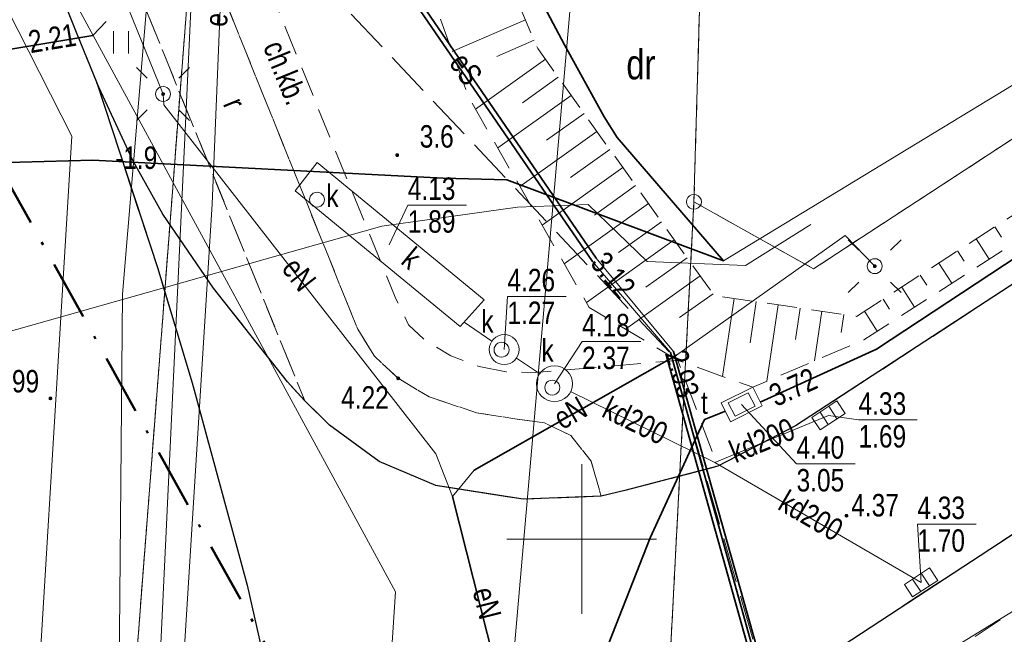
# Model space of a CAD drawing. Header units: metres. Extents: x 5450672 to 5451002, y 5973437 to 5973741.
# Tile 9 of 54: x 5450781 to 5450814, y 5973497 to 5973517. Entities that reach past the tile are written whole.
import ezdxf
from ezdxf.enums import TextEntityAlignment as Align

# ---------------------------------------------------------------- set-up
doc = ezdxf.new("R2010")
doc.units = ezdxf.units.M
for name, pattern in [('L_0_03', [1, 0.5, -0.5]), ('L_0_04', [1.5, 1, -0.5]), ('L_0_06', [2, 1.5, -0.5]), ('L_0_0E', [3.5, 2, -0.75, 0, -0.75])]:
    doc.linetypes.add(name, pattern=pattern)
for name, color, linetype, lineweight in [('GEPPGD', 7, 'CONTINUOUS', 18), ('GESDZI', 7, 'CONTINUOUS', 18), ('GESUZY', 96, 'CONTINUOUS', 18), ('GESUZY_O', 96, 'CONTINUOUS', 18), ('GSLKRW', 7, 'CONTINUOUS', 25), ('GSPWPN', 7, 'CONTINUOUS', 13), ('GSPWPN_O', 7, 'CONTINUOUS', 13), ('GSPWPS', 7, 'CONTINUOUS', 13), ('GSPWPS_O', 7, 'CONTINUOUS', 13), ('GSSKOA', 7, 'CONTINUOUS', 18), ('GSSKOD', 7, 'CONTINUOUS', 18), ('GSSKOD_O', 7, 'CONTINUOUS', 18), ('GSSROW', 7, 'CONTINUOUS', 18), ('GSSROW_O', 7, 'CONTINUOUS', 18), ('GSSUTR', 7, 'CONTINUOUS', 18), ('GSSZSN', 7, 'CONTINUOUS', 18), ('GULEPR', 1, 'CONTINUOUS', 18), ('GULEPR_O', 1, 'CONTINUOUS', 18), ('GULKPR', 36, 'CONTINUOUS', 18), ('GULKPR_O', 36, 'CONTINUOUS', 18), ('GULLOB', 7, 'CONTINUOUS', 35), ('GULSPR', 7, 'CONTINUOUS', 18), ('GULTPR', 30, 'CONTINUOUS', 18), ('GULWPR', 5, 'CONTINUOUS', 18), ('GUPELA', 7, 'CONTINUOUS', 18), ('GUPIWZ', 7, 'CONTINUOUS', 18), ('GUPIWZ_O', 7, 'CONTINUOUS', 18), ('GUPKKS', 36, 'CONTINUOUS', 18), ('GUPPRZ_O', 7, 'CONTINUOUS', 18), ('GUSIKP', 7, 'CONTINUOUS', 18), ('GUSKUT', 36, 'CONTINUOUS', 18), ('GUSKUT_O', 36, 'CONTINUOUS', 18), ('siatka', 7, 'CONTINUOUS', 18), ('zakres', 6, 'L_0_0E', 50)]:
    doc.layers.add(name, color=color, linetype=linetype, lineweight=lineweight)
doc.styles.add('Arial', font='Arial.ttf')

msp = doc.modelspace()

# ---------------------------------------------------------------- hatches: boundary and pattern name
at = {"layer": 'GSPWPN', "linetype": 'Continuous', "lineweight": 13, "true_color": 0x000000}
msp.add_hatch(color=18, dxfattribs=at).paths.add_polyline_path([(5450793.797, 5973512.842), (5450793.801, 5973512.853), (5450793.808, 5973512.862), (5450793.818, 5973512.869), (5450793.828, 5973512.873), (5450793.84, 5973512.875), (5450793.852, 5973512.873), (5450793.863, 5973512.869), (5450793.872, 5973512.862), (5450793.879, 5973512.853), (5450793.883, 5973512.842), (5450793.885, 5973512.83), (5450793.883, 5973512.818), (5450793.879, 5973512.808), (5450793.872, 5973512.798), (5450793.863, 5973512.791), (5450793.852, 5973512.787), (5450793.84, 5973512.785), (5450793.828, 5973512.787), (5450793.818, 5973512.791), (5450793.808, 5973512.798), (5450793.801, 5973512.808), (5450793.797, 5973512.818), (5450793.795, 5973512.83)])
at = {"layer": 'GSPWPS', "linetype": 'Continuous', "lineweight": 13, "true_color": 0x000000}
for points in [[(5450793.827, 5973505.382), (5450793.831, 5973505.393), (5450793.838, 5973505.402), (5450793.848, 5973505.409), (5450793.858, 5973505.413), (5450793.87, 5973505.415), (5450793.882, 5973505.413), (5450793.893, 5973505.409), (5450793.902, 5973505.402), (5450793.909, 5973505.393), (5450793.913, 5973505.382), (5450793.915, 5973505.37), (5450793.913, 5973505.358), (5450793.909, 5973505.348), (5450793.902, 5973505.338), (5450793.893, 5973505.331), (5450793.882, 5973505.327), (5450793.87, 5973505.325), (5450793.858, 5973505.327), (5450793.848, 5973505.331), (5450793.838, 5973505.338), (5450793.831, 5973505.348), (5450793.827, 5973505.358), (5450793.825, 5973505.37)], [(5450782.217, 5973504.712), (5450782.221, 5973504.723), (5450782.228, 5973504.732), (5450782.238, 5973504.739), (5450782.248, 5973504.743), (5450782.26, 5973504.745), (5450782.272, 5973504.743), (5450782.283, 5973504.739), (5450782.292, 5973504.732), (5450782.299, 5973504.723), (5450782.303, 5973504.712), (5450782.305, 5973504.7), (5450782.303, 5973504.688), (5450782.299, 5973504.678), (5450782.292, 5973504.668), (5450782.283, 5973504.661), (5450782.272, 5973504.657), (5450782.26, 5973504.655), (5450782.248, 5973504.657), (5450782.238, 5973504.661), (5450782.228, 5973504.668), (5450782.221, 5973504.678), (5450782.217, 5973504.688), (5450782.215, 5973504.7)], [(5450808.797, 5973500.792), (5450808.801, 5973500.803), (5450808.808, 5973500.812), (5450808.817, 5973500.819), (5450808.828, 5973500.823), (5450808.84, 5973500.825), (5450808.852, 5973500.823), (5450808.862, 5973500.819), (5450808.872, 5973500.812), (5450808.879, 5973500.803), (5450808.883, 5973500.792), (5450808.885, 5973500.78), (5450808.883, 5973500.768), (5450808.879, 5973500.758), (5450808.872, 5973500.748), (5450808.862, 5973500.741), (5450808.852, 5973500.737), (5450808.84, 5973500.735), (5450808.828, 5973500.737), (5450808.817, 5973500.741), (5450808.808, 5973500.748), (5450808.801, 5973500.758), (5450808.797, 5973500.768), (5450808.795, 5973500.78)]]:
    msp.add_hatch(color=18, dxfattribs=at).paths.add_polyline_path(points)
at = {"layer": 'GUPELA', "linetype": 'Continuous', "lineweight": 18, "true_color": 0x000000}
for points in [[(5450786.019, 5973514.915), (5450786.032, 5973514.913), (5450786.041, 5973514.91), (5450786.05, 5973514.903), (5450786.058, 5973514.894), (5450786.063, 5973514.883), (5450786.065, 5973514.871), (5450786.064, 5973514.862), (5450786.061, 5973514.851), (5450786.053, 5973514.84), (5450786.045, 5973514.832), (5450786.034, 5973514.827), (5450786.022, 5973514.825), (5450786.01, 5973514.826), (5450786, 5973514.83), (5450785.99, 5973514.836), (5450785.983, 5973514.844), (5450785.978, 5973514.854), (5450785.975, 5973514.864), (5450785.975, 5973514.876), (5450785.979, 5973514.888), (5450785.985, 5973514.899), (5450785.996, 5973514.908), (5450786.007, 5973514.913)], [(5450809.782, 5973509.163), (5450809.795, 5973509.161), (5450809.804, 5973509.158), (5450809.813, 5973509.151), (5450809.821, 5973509.142), (5450809.826, 5973509.131), (5450809.828, 5973509.119), (5450809.827, 5973509.11), (5450809.824, 5973509.099), (5450809.816, 5973509.088), (5450809.808, 5973509.08), (5450809.797, 5973509.075), (5450809.785, 5973509.073), (5450809.773, 5973509.074), (5450809.763, 5973509.078), (5450809.753, 5973509.084), (5450809.746, 5973509.092), (5450809.741, 5973509.102), (5450809.738, 5973509.112), (5450809.738, 5973509.124), (5450809.742, 5973509.136), (5450809.748, 5973509.147), (5450809.759, 5973509.156), (5450809.77, 5973509.161)]]:
    msp.add_hatch(color=18, dxfattribs=at).paths.add_polyline_path(points)

# ---------------------------------------------------------------- linework, layer by layer
at = {"layer": 'GEPPGD', "color": 7, "linetype": 'Continuous', "lineweight": 18, "flags": 128}
msp.add_lwpolyline([(5450803.745, 5973511.517), (5450803.822, 5973511.504), (5450803.892, 5973511.469), (5450803.947, 5973511.414), (5450803.983, 5973511.344), (5450803.995, 5973511.267), (5450803.983, 5973511.189), (5450803.947, 5973511.12), (5450803.892, 5973511.064), (5450803.822, 5973511.029), (5450803.745, 5973511.017), (5450803.668, 5973511.029), (5450803.598, 5973511.064), (5450803.543, 5973511.12), (5450803.507, 5973511.189), (5450803.495, 5973511.267), (5450803.507, 5973511.344), (5450803.543, 5973511.414), (5450803.598, 5973511.469), (5450803.668, 5973511.504)], close=True, dxfattribs=at)
at = {"layer": 'GESDZI', "color": 7, "linetype": 'Continuous', "lineweight": 18, "flags": 128}
for points in [[(5450934.22, 5973591.65), (5450807.74, 5973509.03), (5450803.745, 5973511.267), (5450804.595, 5973540.312), (5450804.932, 5973547.151), (5450806.002, 5973547.514), (5450814.016, 5973547.14), (5450815.894, 5973562.089), (5450807.878, 5973562.573), (5450805.731, 5973563.546), (5450807.476, 5973601.576), (5450808.863, 5973628.928)], [(5450792.985, 5973441.604), (5450801.807, 5973542.931)], [(5450801.807, 5973542.931), (5450792.985, 5973441.604)], [(5450803.745, 5973511.267), (5450804.595, 5973540.312)], [(5450784.119, 5973482.871), (5450787.802, 5973530.67)], [(5450787.802, 5973530.67), (5450784.119, 5973482.871)], [(5450802.26, 5973482.693), (5450803.745, 5973511.267)]]:
    msp.add_lwpolyline(points, dxfattribs=at)
msp.add_lwpolyline([(5450935.608, 5973598.484), (5450949.838, 5973577.857), (5450942.774, 5973579.328), (5450880.058, 5973538.352), (5450806.723, 5973490.442), (5450802.26, 5973482.693), (5450803.745, 5973511.267), (5450807.74, 5973509.03), (5450934.22, 5973591.65)], close=True, dxfattribs=at)
at = {"layer": 'GESUZY', "color": 96, "linetype": 'L_0_03', "lineweight": 18, "flags": 128}
for points in [[(5450804.595, 5973540.312), (5450804.932, 5973547.151), (5450806.002, 5973547.514), (5450814.016, 5973547.14), (5450814.418, 5973550.343), (5450891.608, 5973662.265), (5450935.608, 5973598.484), (5450934.22, 5973591.65), (5450807.74, 5973509.03), (5450803.745, 5973511.267)], [(5450942.774, 5973579.328), (5450880.058, 5973538.352), (5450806.723, 5973490.442), (5450802.26, 5973482.693), (5450803.745, 5973511.267), (5450807.74, 5973509.03), (5450934.22, 5973591.65), (5450935.608, 5973598.484), (5450949.838, 5973577.857)]]:
    msp.add_lwpolyline(points, close=True, dxfattribs=at)
for points in [[(5450803.745, 5973511.267), (5450804.595, 5973540.312)], [(5450787.802, 5973530.67), (5450784.119, 5973482.871)], [(5450784.119, 5973482.871), (5450787.802, 5973530.67)], [(5450802.26, 5973482.693), (5450803.745, 5973511.267)]]:
    msp.add_lwpolyline(points, dxfattribs=at)
at = {"layer": 'GSLKRW', "color": 7, "linetype": 'Continuous', "lineweight": 25, "flags": 128}
for points in [[(5450749.285, 5973569.826), (5450750.82, 5973568.14), (5450754.11, 5973564.39), (5450757.28, 5973560.57), (5450760.36, 5973556.58), (5450762.68, 5973553.36), (5450764.06, 5973551.26), (5450765.12, 5973549.59), (5450767.83, 5973545.79), (5450770.97, 5973541.16), (5450775.72, 5973533.31), (5450778.08, 5973528.7), (5450779.35, 5973526.09), (5450780.53, 5973523.32), (5450781.67, 5973520.58), (5450783.14, 5973516.88), (5450783.81, 5973515.24), (5450785.83, 5973509.07), (5450786.99, 5973505.22), (5450788.83, 5973498.46), (5450790.15, 5973492.59), (5450791.27, 5973486.7), (5450792.24, 5973480.77), (5450792.66, 5973477.32)], [(5450840.17, 5973525.36), (5450823.68, 5973514.58), (5450807.14, 5973503.78), (5450804.54, 5973502.43), (5450801.44, 5973501.62), (5450800.65, 5973501.43), (5450798.04, 5973501.33), (5450795.13, 5973501.79), (5450793.24, 5973502.59), (5450791.58, 5973503.81), (5450790.75, 5973504.62), (5450790.18, 5973505.25), (5450787.7, 5973508.38), (5450786.01, 5973510.85), (5450785.01, 5973512.65), (5450783.81, 5973515.24)], [(5450792.79, 5973475.42), (5450792.66, 5973477.32), (5450793.52, 5973479.94), (5450794.66, 5973482.74), (5450796.11, 5973485.35), (5450797.04, 5973486.71), (5450797.91, 5973487.79), (5450800.63, 5973490.63), (5450803.36, 5973492.88), (5450805.86, 5973494.57), (5450810.6, 5973497.68), (5450827.51, 5973508.75), (5450844.19, 5973519.65)]]:
    msp.add_lwpolyline(points, dxfattribs=at)
at = {"layer": 'GSPWPN', "color": 7, "linetype": 'Continuous', "lineweight": 13, "flags": 128}
msp.add_lwpolyline([(5450793.797, 5973512.842), (5450793.801, 5973512.853), (5450793.808, 5973512.862), (5450793.818, 5973512.869), (5450793.828, 5973512.873), (5450793.84, 5973512.875), (5450793.852, 5973512.873), (5450793.863, 5973512.869), (5450793.872, 5973512.862), (5450793.879, 5973512.853), (5450793.883, 5973512.842), (5450793.885, 5973512.83), (5450793.883, 5973512.818), (5450793.879, 5973512.808), (5450793.872, 5973512.798), (5450793.863, 5973512.791), (5450793.852, 5973512.787), (5450793.84, 5973512.785), (5450793.828, 5973512.787), (5450793.818, 5973512.791), (5450793.808, 5973512.798), (5450793.801, 5973512.808), (5450793.797, 5973512.818), (5450793.795, 5973512.83)], close=True, dxfattribs=at)
at = {"layer": 'GSPWPS', "color": 7, "linetype": 'Continuous', "lineweight": 13, "flags": 128}
for points in [[(5450793.827, 5973505.382), (5450793.831, 5973505.393), (5450793.838, 5973505.402), (5450793.848, 5973505.409), (5450793.858, 5973505.413), (5450793.87, 5973505.415), (5450793.882, 5973505.413), (5450793.893, 5973505.409), (5450793.902, 5973505.402), (5450793.909, 5973505.393), (5450793.913, 5973505.382), (5450793.915, 5973505.37), (5450793.913, 5973505.358), (5450793.909, 5973505.348), (5450793.902, 5973505.338), (5450793.893, 5973505.331), (5450793.882, 5973505.327), (5450793.87, 5973505.325), (5450793.858, 5973505.327), (5450793.848, 5973505.331), (5450793.838, 5973505.338), (5450793.831, 5973505.348), (5450793.827, 5973505.358), (5450793.825, 5973505.37)], [(5450782.217, 5973504.712), (5450782.221, 5973504.723), (5450782.228, 5973504.732), (5450782.238, 5973504.739), (5450782.248, 5973504.743), (5450782.26, 5973504.745), (5450782.272, 5973504.743), (5450782.283, 5973504.739), (5450782.292, 5973504.732), (5450782.299, 5973504.723), (5450782.303, 5973504.712), (5450782.305, 5973504.7), (5450782.303, 5973504.688), (5450782.299, 5973504.678), (5450782.292, 5973504.668), (5450782.283, 5973504.661), (5450782.272, 5973504.657), (5450782.26, 5973504.655), (5450782.248, 5973504.657), (5450782.238, 5973504.661), (5450782.228, 5973504.668), (5450782.221, 5973504.678), (5450782.217, 5973504.688), (5450782.215, 5973504.7)], [(5450808.797, 5973500.792), (5450808.801, 5973500.803), (5450808.808, 5973500.812), (5450808.817, 5973500.819), (5450808.828, 5973500.823), (5450808.84, 5973500.825), (5450808.852, 5973500.823), (5450808.862, 5973500.819), (5450808.872, 5973500.812), (5450808.879, 5973500.803), (5450808.883, 5973500.792), (5450808.885, 5973500.78), (5450808.883, 5973500.768), (5450808.879, 5973500.758), (5450808.872, 5973500.748), (5450808.862, 5973500.741), (5450808.852, 5973500.737), (5450808.84, 5973500.735), (5450808.828, 5973500.737), (5450808.817, 5973500.741), (5450808.808, 5973500.748), (5450808.801, 5973500.758), (5450808.797, 5973500.768), (5450808.795, 5973500.78)]]:
    msp.add_lwpolyline(points, close=True, dxfattribs=at)
at = {"layer": 'GSSKOA', "color": 7, "linetype": 'L_0_06', "lineweight": 18, "flags": 128}
msp.add_lwpolyline([(5450783.81, 5973515.24), (5450785.01, 5973512.65), (5450786.01, 5973510.85), (5450787.7, 5973508.38), (5450790.18, 5973505.25), (5450790.75, 5973504.62), (5450791.58, 5973503.81), (5450793.24, 5973502.59), (5450795.13, 5973501.79), (5450798.04, 5973501.33), (5450800.65, 5973501.43), (5450801.44, 5973501.62), (5450804.54, 5973502.43), (5450807.14, 5973503.78), (5450823.68, 5973514.58), (5450840.17, 5973525.36), (5450855.2, 5973535.22), (5450868.42, 5973543.83), (5450879.46, 5973551.02), (5450892.04, 5973559.22), (5450905.71, 5973568.14), (5450920.71, 5973577.94), (5450934.44, 5973586.91), (5450936.74, 5973588.44), (5450938.48, 5973585.79), (5450940.61, 5973582.54), (5450934.84, 5973578.87), (5450924.43, 5973572.05), (5450909.81, 5973562.51), (5450895.68, 5973553.28), (5450886.411, 5973547.209), (5450882.9, 5973544.91), (5450878.76, 5973542.23), (5450872.45, 5973538.1), (5450858.91, 5973529.22), (5450844.19, 5973519.65), (5450827.51, 5973508.75), (5450810.6, 5973497.68), (5450805.86, 5973494.57), (5450803.36, 5973492.88), (5450800.63, 5973490.63), (5450797.91, 5973487.79), (5450797.04, 5973486.71), (5450796.11, 5973485.35), (5450794.66, 5973482.74), (5450793.52, 5973479.94), (5450792.66, 5973477.32), (5450792.24, 5973480.77), (5450791.27, 5973486.7), (5450790.15, 5973492.59), (5450788.83, 5973498.46), (5450786.99, 5973505.22), (5450785.83, 5973509.07)], close=True, dxfattribs=at)
msp.add_lwpolyline([(5450749.285, 5973569.826), (5450750.82, 5973568.14), (5450754.11, 5973564.39), (5450757.28, 5973560.57), (5450760.36, 5973556.58), (5450762.68, 5973553.36), (5450764.06, 5973551.26), (5450765.12, 5973549.59), (5450767.83, 5973545.79), (5450770.97, 5973541.16), (5450775.72, 5973533.31), (5450778.08, 5973528.7), (5450779.35, 5973526.09), (5450780.53, 5973523.32), (5450781.67, 5973520.58), (5450783.14, 5973516.88), (5450783.81, 5973515.24), (5450785.83, 5973509.07), (5450786.99, 5973505.22), (5450788.83, 5973498.46), (5450790.15, 5973492.59), (5450791.27, 5973486.7), (5450792.24, 5973480.77), (5450792.66, 5973477.32), (5450792.79, 5973475.42), (5450792.87, 5973474.42)], dxfattribs=at)
at = {"layer": 'GSSKOD', "color": 7, "linetype": 'L_0_04', "lineweight": 18, "flags": 128}
for points in [[(5450795.55, 5973475.17), (5450795.52, 5973475.48), (5450795.45, 5973476.38), (5450795.5, 5973477.36), (5450795.85, 5973479.23), (5450796.27, 5973480.99), (5450796.68, 5973481.89), (5450797.02, 5973482.59), (5450797.98, 5973484.2), (5450801.12, 5973486.42), (5450802.09, 5973487.5), (5450802.79, 5973488.83), (5450803.15, 5973490.27), (5450803.01, 5973491.31), (5450802.598, 5973492.252), (5450803.36, 5973492.88), (5450805.86, 5973494.57), (5450810.6, 5973497.68), (5450827.51, 5973508.75), (5450844.19, 5973519.65), (5450858.91, 5973529.22), (5450872.45, 5973538.1), (5450878.76, 5973542.23)], [(5450878.76, 5973542.23), (5450879.96, 5973540.43), (5450876.563, 5973538.216), (5450873.73, 5973536.37), (5450867.03, 5973531.98), (5450863.629, 5973529.752), (5450859.87, 5973527.29), (5450845.35, 5973517.81), (5450828.63, 5973506.87), (5450815.56, 5973498.36), (5450811.74, 5973495.8), (5450806.29, 5973492.36), (5450805.5, 5973491.46), (5450804.87, 5973490.14), (5450804.38, 5973488.7), (5450803.79, 5973487.33), (5450801.87, 5973485.02), (5450800.9, 5973484.33), (5450799.126, 5973483.109), (5450798.67, 5973482.42), (5450797.78, 5973480.65), (5450797.11, 5973477.72), (5450797.01, 5973476.7)]]:
    msp.add_lwpolyline(points, dxfattribs=at)
msp.add_lwpolyline([(5450801.44, 5973501.62), (5450800.65, 5973501.43), (5450800.31, 5973502.6), (5450799.64, 5973503.46), (5450798.76, 5973503.88), (5450797.77, 5973504.02), (5450796.49, 5973504.22), (5450794.91, 5973504.75), (5450793.87, 5973505.37), (5450793.08, 5973506.11), (5450792.52, 5973507.01), (5450787.61, 5973519.19), (5450783.73, 5973528.91), (5450783.49, 5973529.92), (5450783.43, 5973531.34), (5450783.34, 5973532.86), (5450783.12, 5973534.32), (5450782.77, 5973535.83), (5450782.26, 5973537.37), (5450781.31, 5973539.21), (5450782.73, 5973540.74), (5450784.25, 5973542.04), (5450785.21, 5973540.13), (5450784.54, 5973539.5), (5450784.07, 5973538.97), (5450783.87, 5973538.3), (5450783.95, 5973537.34), (5450784.25, 5973536.34), (5450784.59, 5973534.88), (5450784.85, 5973533.4), (5450785, 5973531.86), (5450785.02, 5973530.43), (5450785.21, 5973529.38), (5450785.88, 5973527.51), (5450788.99, 5973519.82), (5450793.79, 5973508.03), (5450794.22, 5973507.16), (5450794.77, 5973506.63), (5450795.63, 5973506.12), (5450796.57, 5973505.77), (5450797.48, 5973505.59), (5450798.45, 5973505.56), (5450803.21, 5973505.97), (5450804.54, 5973502.43)], close=True, dxfattribs=at)
at = {"layer": 'GSSROW', "color": 7, "linetype": 'L_0_04', "lineweight": 18, "flags": 128}
msp.add_lwpolyline([(5450800.65, 5973501.43), (5450798.04, 5973501.33), (5450795.13, 5973501.79), (5450793.24, 5973502.59), (5450791.58, 5973503.81), (5450790.75, 5973504.62), (5450785.23, 5973518.23), (5450782.38, 5973525.26), (5450781.65, 5973527.13), (5450781.18, 5973528.56), (5450780.91, 5973530.04), (5450780.9, 5973531.55), (5450780.75, 5973533.06), (5450780.47, 5973534.55), (5450779.83, 5973536.65), (5450781.31, 5973539.21), (5450782.26, 5973537.37), (5450782.77, 5973535.83), (5450783.12, 5973534.32), (5450783.34, 5973532.86), (5450783.43, 5973531.34), (5450783.49, 5973529.92), (5450783.73, 5973528.91), (5450787.61, 5973519.19), (5450792.52, 5973507.01), (5450793.08, 5973506.11), (5450793.87, 5973505.37), (5450794.91, 5973504.75), (5450796.49, 5973504.22), (5450797.77, 5973504.02), (5450798.76, 5973503.88), (5450799.64, 5973503.46), (5450800.31, 5973502.6)], close=True, dxfattribs=at)
at = {"layer": 'GSSUTR', "color": 7, "linetype": 'L_0_04', "lineweight": 18, "flags": 128}
msp.add_lwpolyline([(5450790.75, 5973504.62), (5450790.18, 5973505.25), (5450787.7, 5973508.38), (5450786.01, 5973510.85), (5450785.01, 5973512.65), (5450783.81, 5973515.24), (5450783.14, 5973516.88), (5450781.67, 5973520.58), (5450780.53, 5973523.32), (5450779.35, 5973526.09), (5450778.76, 5973528.02), (5450778.49, 5973530.51), (5450778.64, 5973533.02), (5450779.03, 5973534.78), (5450779.83, 5973536.65), (5450780.47, 5973534.55), (5450780.75, 5973533.06), (5450780.9, 5973531.55), (5450780.91, 5973530.04), (5450781.18, 5973528.56), (5450781.65, 5973527.13), (5450782.38, 5973525.26), (5450785.23, 5973518.23)], close=True, dxfattribs=at)
at = {"layer": 'GSSUTR', "color": 7, "linetype": 'Continuous', "lineweight": 18, "flags": 128}
for points in [[(5450784.363, 5973516.975), (5450784.363, 5973516.225)], [(5450784.863, 5973516.225), (5450784.863, 5973516.975)]]:
    msp.add_lwpolyline(points, dxfattribs=at)
at = {"layer": 'GSSZSN', "color": 7, "linetype": 'L_0_04', "lineweight": 18, "flags": 128}
msp.add_lwpolyline([(5450850.48, 5973533.38), (5450833.7, 5973522.52), (5450820, 5973513.46), (5450809.42, 5973506.66), (5450805.71, 5973505.07), (5450803.21, 5973505.97), (5450800.25, 5973507.74), (5450796.21, 5973514.79), (5450792.98, 5973523.82), (5450792.42, 5973532.12), (5450793.13, 5973537.8), (5450795.53, 5973541.79), (5450802.83, 5973545.48), (5450806.81, 5973546.12), (5450803.15, 5973544.03), (5450796.48, 5973538.94), (5450795.24, 5973537.62), (5450795.02, 5973532.31), (5450795.31, 5973523.87), (5450798.53, 5973516.39), (5450804.42, 5973508.14), (5450809.17, 5973507.44), (5450819.56, 5973514.16), (5450833.31, 5973523.12), (5450849.99, 5973534.04), (5450869.786, 5973546.534)], close=True, dxfattribs=at)
at = {"layer": 'GSSZSN', "color": 7, "linetype": 'Continuous', "lineweight": 18, "flags": 128}
for points in [[(5450798.119, 5973517.345), (5450795.673, 5973516.292)], [(5450798.412, 5973516.665), (5450797.167, 5973516.129)], [(5450798.787, 5973516.031), (5450796.454, 5973514.365)], [(5450799.217, 5973515.428), (5450798.02, 5973514.573)], [(5450799.647, 5973514.825), (5450797.194, 5973513.073)], [(5450800.078, 5973514.222), (5450798.821, 5973513.324)], [(5450800.508, 5973513.619), (5450797.934, 5973511.781)], [(5450800.939, 5973513.016), (5450799.622, 5973512.076)], [(5450801.369, 5973512.413), (5450798.675, 5973510.489)], [(5450801.8, 5973511.81), (5450800.422, 5973510.827)], [(5450802.23, 5973511.207), (5450799.415, 5973509.197)], [(5450802.661, 5973510.604), (5450801.223, 5973509.578)], [(5450813.793, 5973510.43), (5450814.013, 5973510.091)], [(5450803.091, 5973510.001), (5450800.155, 5973507.905)], [(5450813.609, 5973509.352), (5450813.171, 5973510.028)], [(5450812.549, 5973509.626), (5450812.767, 5973509.289)], [(5450803.522, 5973509.398), (5450802.144, 5973508.415)], [(5450812.362, 5973508.551), (5450811.927, 5973509.223)], [(5450803.952, 5973508.795), (5450801.46, 5973507.016)], [(5450811.305, 5973508.821), (5450811.522, 5973508.486)], [(5450811.116, 5973507.75), (5450810.683, 5973508.419)], [(5450804.383, 5973508.192), (5450803.268, 5973507.397)], [(5450805.089, 5973508.041), (5450804.705, 5973505.432)], [(5450805.822, 5973507.933), (5450805.619, 5973506.555)], [(5450810.061, 5973508.016), (5450810.277, 5973507.683)], [(5450806.555, 5973507.825), (5450806.179, 5973505.271)], [(5450807.288, 5973507.717), (5450807.133, 5973506.665)], [(5450808.021, 5973507.609), (5450807.777, 5973505.956)], [(5450809.869, 5973506.949), (5450809.439, 5973507.614)], [(5450808.754, 5973507.501), (5450808.665, 5973506.9)]]:
    msp.add_lwpolyline(points, dxfattribs=at)
at = {"layer": 'GULEPR', "color": 1, "linetype": 'Continuous', "lineweight": 18, "flags": 128}
for points in [[(5450796.084, 5973613.559), (5450794.686, 5973596.112), (5450794.524, 5973593.687), (5450793.759, 5973583.932), (5450793.224, 5973579.855), (5450792.092, 5973572.48), (5450791.203, 5973560.751), (5450789.696, 5973549.984), (5450788.768, 5973537.514), (5450788.544, 5973535.166), (5450788.109, 5973533.213), (5450788.204, 5973531.636), (5450788.258, 5973525.845), (5450787.661, 5973511.192), (5450785.255, 5973472.718), (5450785.21, 5973471.106), (5450784.165, 5973458.521), (5450783.218, 5973437.91)], [(5450804.73, 5973509.3), (5450851.08, 5973537.49), (5450860.86, 5973544.22), (5450861.09, 5973544.97), (5450860.86, 5973549.2), (5450849.08, 5973569.56), (5450843.15, 5973580.51), (5450842.49, 5973580.51), (5450835.22, 5973576.55), (5450834.44, 5973576.57), (5450825.39, 5973592.18), (5450818.35, 5973603.46), (5450818.51, 5973604.27), (5450831.25, 5973611.46)], [(5450804.73, 5973509.3), (5450801.18, 5973513.42), (5450800.75, 5973514.11), (5450799.42, 5973516.51), (5450796.16, 5973522.67), (5450796.35, 5973527.81), (5450796.38, 5973531.8), (5450797.68, 5973538.79), (5450798.03, 5973539.08), (5450798.23, 5973539.77), (5450799.15, 5973542.66), (5450801.54, 5973555.82), (5450801.89, 5973556.24), (5450801.9, 5973556.94), (5450802.86, 5973560.09), (5450803.85, 5973564.11), (5450804.24, 5973568.59), (5450804.72, 5973573.79), (5450804.84, 5973579.43), (5450804.37, 5973586.75), (5450804.29, 5973589.86), (5450805.97, 5973601.15), (5450806.15, 5973601.8), (5450807.11, 5973606.04)], [(5450787.316, 5973532.025), (5450788.498, 5973526.88), (5450800.482, 5973509.384), (5450803.068, 5973506.266), (5450806.89, 5973492.654), (5450805.426, 5973489.372)], [(5450786.624, 5973531.591), (5450784.665, 5973508.177), (5450784.263, 5973462.846), (5450781.958, 5973437.955)], [(5450786.887, 5973531.878), (5450788.337, 5973526.801), (5450800.362, 5973509.279), (5450802.961, 5973506.235), (5450806.741, 5973492.639), (5450805.426, 5973489.372)], [(5450783.805, 5973451.408), (5450786.762, 5973513.638), (5450787.427, 5973527.972), (5450787.528, 5973530.57)], [(5450781.03, 5973523.9), (5450781.45, 5973523.8), (5450782.01, 5973523.1), (5450783.81, 5973520.33), (5450786.02, 5973514.87), (5450786.05, 5973514.51), (5450795.13, 5973502.85), (5450795.69, 5973501.42)], [(5450804.73, 5973509.3), (5450797.5, 5973512), (5450795.37, 5973512.06), (5450783.67, 5973512.66), (5450777.98, 5973512.5), (5450774.76, 5973511.74), (5450748.77, 5973502.71), (5450748.09, 5973502.62), (5450747.44, 5973502.63), (5450745.96, 5973502.93), (5450739.75, 5973505.89), (5450733.68, 5973509.91), (5450728.69, 5973513.96), (5450727.498, 5973514.94)], [(5450795.69, 5973501.42), (5450796.41, 5973502.3), (5450803.16, 5973506.14), (5450808.8, 5973510.14), (5450809.783, 5973509.118)], [(5450824.19, 5973503.59), (5450807.39, 5973493.29), (5450799.62, 5973488.57)], [(5450795.69, 5973501.42), (5450798.23, 5973491.34), (5450799.62, 5973488.57)]]:
    msp.add_lwpolyline(points, dxfattribs=at)
at = {"layer": 'GULEPR', "color": 1, "linetype": 'L_0_06', "lineweight": 18, "flags": 128}
msp.add_lwpolyline([(5450786.78, 5973532.47), (5450791.62, 5973518.27), (5450802.95, 5973506.22), (5450806.91, 5973492.52), (5450801.42, 5973483.49), (5450800.51, 5973469.56), (5450799.49, 5973451.43), (5450798.234, 5973437.374)], dxfattribs=at)
at = {"layer": 'GULKPR', "color": 36, "linetype": 'Continuous', "lineweight": 18, "flags": 128}
for points in [[(5450778.385, 5973438.083), (5450782.975, 5973513.461), (5450767.202, 5973544.527), (5450747.709, 5973561.966)], [(5450796.073, 5973507.248), (5450796.998, 5973506.613)], [(5450797.824, 5973506.049), (5450798.593, 5973505.527)], [(5450799.629, 5973504.925), (5450804.44, 5973502.56)], [(5450804.44, 5973502.56), (5450808.24, 5973504.13)], [(5450804.44, 5973502.56), (5450811.33, 5973498.55)]]:
    msp.add_lwpolyline(points, dxfattribs=at)
at = {"layer": 'GULLOB', "color": 7, "linetype": 'Continuous', "lineweight": 35, "flags": 128}
for points in [[(5450805.956, 5973504.578), (5450809.84, 5973506.34), (5450881.84, 5973553.83), (5450931.845, 5973586.509)], [(5450804.73, 5973509.3), (5450801.18, 5973513.42), (5450800.75, 5973514.11), (5450799.42, 5973516.51), (5450796.16, 5973522.67), (5450796.35, 5973527.81), (5450796.38, 5973531.8), (5450797.68, 5973538.79), (5450798.03, 5973539.08), (5450798.23, 5973539.77), (5450799.15, 5973542.66), (5450801.54, 5973555.82), (5450801.89, 5973556.24), (5450801.9, 5973556.94), (5450802.86, 5973560.09), (5450803.85, 5973564.11), (5450804.24, 5973568.59), (5450804.72, 5973573.79), (5450804.84, 5973579.43)], [(5450788.337, 5973526.801), (5450800.362, 5973509.279)], [(5450788.498, 5973526.88), (5450800.482, 5973509.384)], [(5450768.83, 5973515.06), (5450773.85, 5973515.19), (5450783.68, 5973516.82)], [(5450804.73, 5973509.3), (5450797.5, 5973512), (5450795.37, 5973512.06), (5450783.67, 5973512.66), (5450777.98, 5973512.5), (5450774.76, 5973511.74), (5450748.77, 5973502.71), (5450748.09, 5973502.62), (5450747.44, 5973502.63), (5450745.96, 5973502.93), (5450739.75, 5973505.89), (5450733.68, 5973509.91), (5450728.69, 5973513.96), (5450727.498, 5973514.94)], [(5450803.068, 5973506.266), (5450806.89, 5973492.654)], [(5450796.41, 5973502.3), (5450803.16, 5973506.14)], [(5450802.81, 5973506.19), (5450806.62, 5973492.59)], [(5450802.961, 5973506.235), (5450806.741, 5973492.639)], [(5450796.666, 5973482.444), (5450796.73, 5973483.05), (5450797.65, 5973488.14), (5450800.21, 5973494.76), (5450802.29, 5973500.04), (5450804.096, 5973503.989), (5450804.795, 5973504.275)], [(5450795.69, 5973501.42), (5450798.23, 5973491.34), (5450799.62, 5973488.57)]]:
    msp.add_lwpolyline(points, dxfattribs=at)
at = {"layer": 'GULSPR', "color": 7, "linetype": 'Continuous', "lineweight": 18, "flags": 128}
msp.add_lwpolyline([(5450783.218, 5973437.91), (5450784.165, 5973458.521), (5450785.21, 5973471.106), (5450785.255, 5973472.718), (5450787.661, 5973511.192), (5450788.258, 5973525.845), (5450788.204, 5973531.636), (5450788.109, 5973533.213), (5450788.544, 5973535.166), (5450788.768, 5973537.514), (5450789.696, 5973549.984), (5450791.203, 5973560.751), (5450792.092, 5973572.48), (5450793.224, 5973579.855), (5450793.759, 5973583.932), (5450794.524, 5973593.687), (5450794.686, 5973596.112), (5450796.084, 5973613.559)], dxfattribs=at)
at = {"layer": 'GULTPR', "color": 30, "linetype": 'Continuous', "lineweight": 18, "flags": 128}
msp.add_lwpolyline([(5450807.65, 5973510.51), (5450805.47, 5973509.14), (5450802.18, 5973509.27), (5450800.21, 5973511.18), (5450797.86, 5973511.09), (5450793.33, 5973510.46), (5450752.31, 5973498.85), (5450749.504, 5973498.752)], dxfattribs=at)
at = {"layer": 'GULWPR', "color": 5, "linetype": 'Continuous', "lineweight": 18, "flags": 128}
for points in [[(5450747.424, 5973560.546), (5450772.12, 5973538.11), (5450793.779, 5973498.24), (5450792.932, 5973485.341), (5450790.737, 5973437.642)], [(5450768.05, 5973514.91), (5450768.21, 5973514.97), (5450768.83, 5973515.06), (5450773.85, 5973515.19), (5450783.68, 5973516.82), (5450784.12, 5973517.29)]]:
    msp.add_lwpolyline(points, dxfattribs=at)
at = {"layer": 'GUPELA', "color": 7, "linetype": 'Continuous', "lineweight": 18, "flags": 128}
for points in [[(5450785.136, 5973515.754), (5450785.49, 5973515.4)], [(5450786.904, 5973515.754), (5450786.55, 5973515.4)], [(5450785.136, 5973513.986), (5450785.49, 5973514.34)], [(5450786.904, 5973513.986), (5450786.55, 5973514.34)], [(5450808.899, 5973510.002), (5450809.253, 5973509.648)], [(5450810.667, 5973510.002), (5450810.313, 5973509.648)], [(5450808.899, 5973508.234), (5450809.253, 5973508.588)], [(5450810.667, 5973508.234), (5450810.313, 5973508.588)]]:
    msp.add_lwpolyline(points, dxfattribs=at)
for points in [[(5450786.02, 5973515.12), (5450786.085, 5973515.111), (5450786.145, 5973515.087), (5450786.197, 5973515.047), (5450786.237, 5973514.995), (5450786.261, 5973514.935), (5450786.27, 5973514.87), (5450786.261, 5973514.805), (5450786.237, 5973514.745), (5450786.197, 5973514.693), (5450786.145, 5973514.653), (5450786.085, 5973514.629), (5450786.02, 5973514.62), (5450785.955, 5973514.629), (5450785.895, 5973514.653), (5450785.843, 5973514.693), (5450785.803, 5973514.745), (5450785.779, 5973514.805), (5450785.77, 5973514.87), (5450785.779, 5973514.935), (5450785.803, 5973514.995), (5450785.843, 5973515.047), (5450785.895, 5973515.087), (5450785.955, 5973515.111)], [(5450786.019, 5973514.915), (5450786.032, 5973514.913), (5450786.041, 5973514.91), (5450786.05, 5973514.903), (5450786.058, 5973514.894), (5450786.063, 5973514.883), (5450786.065, 5973514.871), (5450786.064, 5973514.862), (5450786.061, 5973514.851), (5450786.053, 5973514.84), (5450786.045, 5973514.832), (5450786.034, 5973514.827), (5450786.022, 5973514.825), (5450786.01, 5973514.826), (5450786, 5973514.83), (5450785.99, 5973514.836), (5450785.983, 5973514.844), (5450785.978, 5973514.854), (5450785.975, 5973514.864), (5450785.975, 5973514.876), (5450785.979, 5973514.888), (5450785.985, 5973514.899), (5450785.996, 5973514.908), (5450786.007, 5973514.913)], [(5450809.783, 5973509.368), (5450809.848, 5973509.359), (5450809.908, 5973509.335), (5450809.96, 5973509.295), (5450810, 5973509.243), (5450810.024, 5973509.183), (5450810.033, 5973509.118), (5450810.024, 5973509.053), (5450810, 5973508.993), (5450809.96, 5973508.941), (5450809.908, 5973508.901), (5450809.848, 5973508.877), (5450809.783, 5973508.868), (5450809.718, 5973508.877), (5450809.658, 5973508.901), (5450809.606, 5973508.941), (5450809.566, 5973508.993), (5450809.542, 5973509.053), (5450809.533, 5973509.118), (5450809.542, 5973509.183), (5450809.566, 5973509.243), (5450809.606, 5973509.295), (5450809.658, 5973509.335), (5450809.718, 5973509.359)], [(5450809.782, 5973509.163), (5450809.795, 5973509.161), (5450809.804, 5973509.158), (5450809.813, 5973509.151), (5450809.821, 5973509.142), (5450809.826, 5973509.131), (5450809.828, 5973509.119), (5450809.827, 5973509.11), (5450809.824, 5973509.099), (5450809.816, 5973509.088), (5450809.808, 5973509.08), (5450809.797, 5973509.075), (5450809.785, 5973509.073), (5450809.773, 5973509.074), (5450809.763, 5973509.078), (5450809.753, 5973509.084), (5450809.746, 5973509.092), (5450809.741, 5973509.102), (5450809.738, 5973509.112), (5450809.738, 5973509.124), (5450809.742, 5973509.136), (5450809.748, 5973509.147), (5450809.759, 5973509.156), (5450809.77, 5973509.161)]]:
    msp.add_lwpolyline(points, close=True, dxfattribs=at)
at = {"layer": 'GUPIWZ', "color": 7, "linetype": 'Continuous', "lineweight": 18, "flags": 128}
for points in [[(5450791.16, 5973511.59), (5450791.225, 5973511.581), (5450791.285, 5973511.557), (5450791.337, 5973511.517), (5450791.377, 5973511.465), (5450791.401, 5973511.405), (5450791.41, 5973511.34), (5450791.401, 5973511.275), (5450791.377, 5973511.215), (5450791.337, 5973511.163), (5450791.285, 5973511.123), (5450791.225, 5973511.099), (5450791.16, 5973511.09), (5450791.095, 5973511.099), (5450791.035, 5973511.123), (5450790.983, 5973511.163), (5450790.943, 5973511.215), (5450790.919, 5973511.275), (5450790.91, 5973511.34), (5450790.919, 5973511.405), (5450790.943, 5973511.465), (5450790.983, 5973511.517), (5450791.035, 5973511.557), (5450791.095, 5973511.581)], [(5450797.322, 5973506.575), (5450797.387, 5973506.566), (5450797.447, 5973506.542), (5450797.499, 5973506.502), (5450797.539, 5973506.45), (5450797.563, 5973506.39), (5450797.572, 5973506.325), (5450797.563, 5973506.26), (5450797.539, 5973506.2), (5450797.499, 5973506.148), (5450797.447, 5973506.108), (5450797.387, 5973506.084), (5450797.322, 5973506.075), (5450797.257, 5973506.084), (5450797.197, 5973506.108), (5450797.145, 5973506.148), (5450797.105, 5973506.2), (5450797.081, 5973506.26), (5450797.072, 5973506.325), (5450797.081, 5973506.39), (5450797.105, 5973506.45), (5450797.145, 5973506.502), (5450797.197, 5973506.542), (5450797.257, 5973506.566)], [(5450799.015, 5973505.31), (5450799.08, 5973505.301), (5450799.14, 5973505.277), (5450799.192, 5973505.237), (5450799.232, 5973505.185), (5450799.256, 5973505.125), (5450799.265, 5973505.06), (5450799.256, 5973504.995), (5450799.232, 5973504.935), (5450799.192, 5973504.883), (5450799.14, 5973504.843), (5450799.08, 5973504.819), (5450799.015, 5973504.81), (5450798.95, 5973504.819), (5450798.89, 5973504.843), (5450798.838, 5973504.883), (5450798.798, 5973504.935), (5450798.774, 5973504.995), (5450798.765, 5973505.06), (5450798.774, 5973505.125), (5450798.798, 5973505.185), (5450798.838, 5973505.237), (5450798.89, 5973505.277), (5450798.95, 5973505.301)], [(5450805.787, 5973504.443), (5450805.118, 5973504.105), (5450804.893, 5973504.552), (5450805.562, 5973504.89)]]:
    msp.add_lwpolyline(points, close=True, dxfattribs=at)
at = {"layer": 'GUPKKS', "color": 36, "linetype": 'Continuous', "lineweight": 18, "flags": 128}
for points in [[(5450808.795, 5973504.194), (5450807.958, 5973503.647), (5450807.685, 5973504.066), (5450808.522, 5973504.613)], [(5450811.885, 5973498.615), (5450811.049, 5973498.067), (5450810.775, 5973498.485), (5450811.611, 5973499.033)]]:
    msp.add_lwpolyline(points, close=True, dxfattribs=at)
for points in [[(5450808.523, 5973504.016), (5450808.25, 5973504.435)], [(5450808.23, 5973503.825), (5450807.957, 5973504.244)], [(5450811.613, 5973498.437), (5450811.339, 5973498.855)], [(5450811.321, 5973498.245), (5450811.047, 5973498.663)]]:
    msp.add_lwpolyline(points, dxfattribs=at)
at = {"layer": 'GUPPRZ_O', "color": 7, "linetype": 'Continuous', "lineweight": 13, "flags": 128}
msp.add_lwpolyline([(5450793.57, 5973509.828), (5450794.192, 5973511.16), (5450796.152, 5973511.16)], dxfattribs=at)
at = {"layer": 'GUPPRZ_O', "color": 36, "linetype": 'Continuous', "lineweight": 13, "flags": 128}
for points in [[(5450797.41, 5973506.33), (5450797.52, 5973508.106), (5450799.48, 5973508.106)], [(5450799.09, 5973505.19), (5450800.011, 5973506.601), (5450801.971, 5973506.601)], [(5450808.24, 5973504.13), (5450809.243, 5973503.98), (5450811.203, 5973503.98)], [(5450811.33, 5973498.55), (5450811.206, 5973500.495), (5450813.166, 5973500.495)]]:
    msp.add_lwpolyline(points, dxfattribs=at)
at = {"layer": 'GUPPRZ_O', "color": 30, "linetype": 'Continuous', "lineweight": 13, "flags": 128}
msp.add_lwpolyline([(5450805.34, 5973504.497), (5450807.174, 5973502.513), (5450809.134, 5973502.513)], dxfattribs=at)
at = {"layer": 'GUSIKP', "color": 30, "linetype": 'Continuous', "lineweight": 18, "flags": 128}
msp.add_lwpolyline([(5450804.66, 5973504.55), (5450805.71, 5973505.07), (5450806.02, 5973504.45), (5450804.97, 5973503.92)], close=True, dxfattribs=at)
at = {"layer": 'GUSIKP', "color": 36, "linetype": 'Continuous', "lineweight": 18}
for centre, radius in [((5450797.41, 5973506.33), 0.5), ((5450799.09, 5973505.19), 0.6)]:
    msp.add_circle(centre, radius, dxfattribs=at)
at = {"layer": 'GUSKUT', "color": 36, "linetype": 'Continuous', "lineweight": 18, "flags": 128}
msp.add_lwpolyline([(5450790.43, 5973511.64), (5450791.168, 5973512.584), (5450796.74, 5973507.99), (5450795.94, 5973507.1)], close=True, dxfattribs=at)
at = {"layer": 'siatka', "linetype": 'Continuous', "lineweight": 18, "flags": 128}
for points in [[(5450800, 5973497.5), (5450800, 5973502.5)], [(5450797.5, 5973500), (5450802.5, 5973500)]]:
    msp.add_lwpolyline(points, dxfattribs=at)
at = {"layer": 'zakres', "lineweight": 50, "flags": 128}
msp.add_lwpolyline([(5450792.1, 5973491.7), (5450753.5, 5973561.1), (5450752.8, 5973575), (5450772.7, 5973592), (5450778.9, 5973688.5), (5450775.2, 5973699.87), (5450898.93, 5973712.39), (5450985.09, 5973584.37), (5450835.61, 5973486.38), (5450845.88, 5973469.31), (5450818.84, 5973453.46), (5450791.19, 5973456.71)], close=True, dxfattribs=at)

# ---------------------------------------------------------------- texts
at = {"layer": 'GESUZY_O', "color": 96, "style": 'Arial', "width": 0.78}
msp.add_text('dr', height=1, dxfattribs=at).set_placement((5450801.49, 5973515.86), align=Align.MIDDLE_LEFT)
at = {"layer": 'GSPWPN_O', "color": 7, "style": 'Arial', "width": 0.78}
msp.add_text('3.6', height=0.75, dxfattribs=at).set_placement((5450794.59, 5973513.83), align=Align.TOP_LEFT)
at = {"layer": 'GSPWPS_O', "color": 7, "style": 'Arial', "width": 0.78}
for s, p in [('3.99', (5450780.292, 5973505.649)), ('4.22', (5450791.967, 5973505.106)), ('4.37', (5450809, 5973501.506))]:
    msp.add_text(s, height=0.75, dxfattribs=at).set_placement(p, align=Align.TOP_LEFT)
at = {"layer": 'GSSKOD_O', "color": 7, "style": 'Arial', "width": 0.78}
msp.add_text('ch.kb.', height=0.75, rotation=292.2, dxfattribs=at).set_placement((5450790.041, 5973516.737), align=Align.TOP_LEFT)
at = {"layer": 'GSSROW_O', "color": 7, "style": 'Arial', "width": 0.78}
msp.add_text('r', height=0.75, rotation=292, dxfattribs=at).set_placement((5450788.707, 5973514.826), align=Align.TOP_LEFT)
at = {"layer": 'GULEPR_O', "color": 1, "style": 'Arial', "width": 0.78}
for s, rotation, p in [('eS', 85, (5450787.399, 5973517.161)), ('eS', 304.5, (5450796.161, 5973516.334)), ('eN', 307.9, (5450790.539, 5973509.489)), ('eN', 29.6, (5450798.977, 5973504.286)), ('eN', 284.1, (5450797.076, 5973498.455))]:
    msp.add_text(s, height=0.75, rotation=rotation, dxfattribs=at).set_placement(p, align=Align.TOP_LEFT)
at = {"layer": 'GULKPR_O', "color": 36, "style": 'Arial', "width": 0.78}
for rotation, p in [(333.8, (5450800.955, 5973504.782)), (22.4, (5450804.847, 5973503.222)), (329.8, (5450806.881, 5973501.667))]:
    msp.add_text('kd200', height=0.75, rotation=rotation, dxfattribs=at).set_placement(p, align=Align.TOP_LEFT)
at = {"layer": 'GUPIWZ_O', "color": 7, "style": 'Arial', "width": 0.78}
for s, p in [('k', (5450791.471, 5973511.845)), ('k', (5450796.647, 5973507.648)), ('k', (5450798.653, 5973506.675)), ('t', (5450803.983, 5973504.931))]:
    msp.add_text(s, height=0.75, dxfattribs=at).set_placement(p, align=Align.TOP_LEFT)
at = {"layer": 'GUPPRZ_O', "color": 5, "style": 'Arial', "width": 0.78}
msp.add_text('2.21', height=0.75, rotation=9.4, dxfattribs=at).set_placement((5450781.472, 5973516.973), align=Align.TOP_LEFT)
at = {"layer": 'GUPPRZ_O', "color": 1, "style": 'Arial', "width": 0.78}
msp.add_text('-1.9', height=0.75, dxfattribs=at).set_placement((5450784.42, 5973513.117), align=Align.TOP_LEFT)
at = {"layer": 'GUPPRZ_O', "color": 7, "style": 'Arial', "width": 0.78}
for s, p in [('4.13', (5450794.192, 5973512.082)), ('1.89', (5450794.192, 5973510.987))]:
    msp.add_text(s, height=0.75, dxfattribs=at).set_placement(p, align=Align.TOP_LEFT)
at = {"layer": 'GUPPRZ_O', "color": 1, "style": 'Arial', "width": 0.78}
for s, rotation, p in [('3.12', 309.7, (5450800.833, 5973509.675)), ('2.93', 285.7, (5450803.508, 5973506.389))]:
    msp.add_text(s, height=0.75, rotation=rotation, dxfattribs=at).set_placement(p, align=Align.TOP_LEFT)
at = {"layer": 'GUPPRZ_O', "color": 36, "style": 'Arial', "width": 0.78}
for s, p in [('4.26', (5450797.52, 5973509.029)), ('1.27', (5450797.52, 5973507.934)), ('4.18', (5450800.011, 5973507.523)), ('2.37', (5450800.011, 5973506.428)), ('4.33', (5450809.243, 5973504.903)), ('1.69', (5450809.243, 5973503.808)), ('4.33', (5450811.206, 5973501.418)), ('1.70', (5450811.206, 5973500.323))]:
    msp.add_text(s, height=0.75, dxfattribs=at).set_placement(p, align=Align.TOP_LEFT)
at = {"layer": 'GUPPRZ_O', "color": 30, "style": 'Arial', "width": 0.78}
msp.add_text('3.72', height=0.75, rotation=24.4, dxfattribs=at).set_placement((5450806.176, 5973505.091), align=Align.TOP_LEFT)
for s, p in [('4.40', (5450807.174, 5973503.435)), ('3.05', (5450807.174, 5973502.34))]:
    msp.add_text(s, height=0.75, dxfattribs=at).set_placement(p, align=Align.TOP_LEFT)
at = {"layer": 'GUSKUT_O', "color": 36, "style": 'Arial', "width": 0.78}
msp.add_text('k', height=0.75, rotation=320.5, dxfattribs=at).set_placement((5450794.399, 5973509.807), align=Align.TOP_LEFT)

doc.saveas('drawing.dxf')
